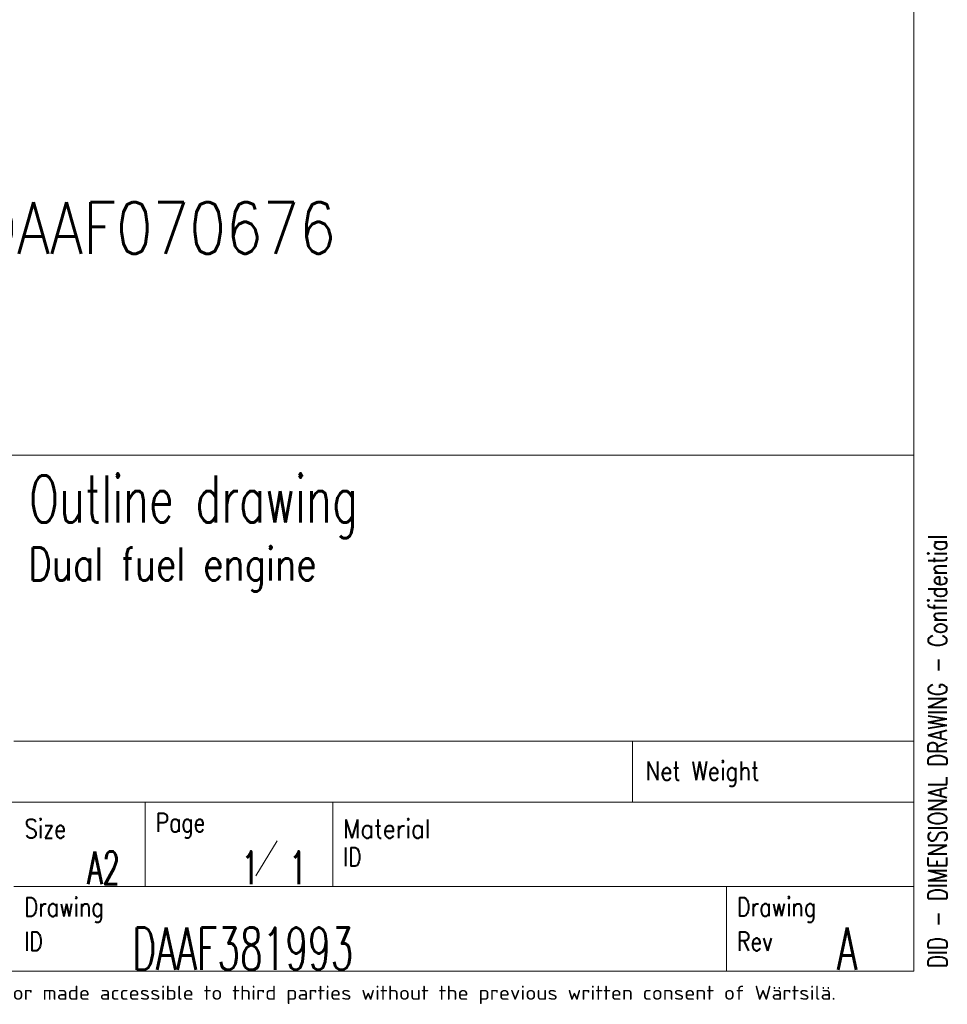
# Model space of a CAD drawing. Header units: inches. Extents: x 0 to 20790, y -12 to 14700.
# Tile 102 of 142: x 17276 to 20740, y 51 to 3725. Entities that reach past the tile are written whole.
import ezdxf

# ---------------------------------------------------------------- set-up
doc = ezdxf.new("R2010")
doc.units = ezdxf.units.IN
for name, color, linetype, true_color in [('1', 7, 'Continuous', 0xffffff), ('210', 7, 'Continuous', 0xffffff), ('254', 7, 'Continuous', 0xffffff)]:
    doc.layers.add(name, color=color, linetype=linetype, true_color=true_color)
doc.styles.add('iso-1', font='isocp.shx')
doc.styles.add('latin_extended', font='simplex.shx')

msp = doc.modelspace()

# ---------------------------------------------------------------- linework, layer by layer
at = {"layer": '1', "color": 7, "linetype": 'Continuous', "lineweight": 18}
msp.add_line((14140, 2100), (20615, 2100), dxfattribs=at)
at = {"layer": '210', "color": 7, "linetype": 'Continuous', "lineweight": 18}
for p, q in [((20615, 175), (20615, 14525)), ((14140, 2100), (20615, 2100)), ((175, 175), (20615, 175))]:
    msp.add_line(p, q, dxfattribs=at)
at = {"layer": '210', "color": 7, "linetype": 'Continuous', "lineweight": 13}
for p, q in [((17254.836, 1032.502), (20615, 1032.502)), ((19564.846, 805.002), (19564.846, 1032.502)), ((14140.014, 805.002), (20615.014, 805.002)), ((17744.835, 805.002), (17744.834, 490)), ((18444.835, 490), (18444.835, 805.002)), ((20615, 490), (17254.834, 490)), ((19914.999, 175), (19914.999, 490))]:
    msp.add_line(p, q, dxfattribs=at)
at = {"layer": '210', "color": 3, "linetype": 'Continuous', "lineweight": 13}
msp.add_line((18158.163, 530.409), (18237.582, 661.366), dxfattribs=at)

# ---------------------------------------------------------------- texts
at = {"layer": '210', "color": 3, "linetype": 'Continuous', "lineweight": 18, "attachment_point": 7, "line_spacing_factor": 0.963855, "style": 'latin_extended'}
for s, insert, char_height in [('\\W0.6796;Outline drawing', (17310.792, 1790.804), 175), ('\\W0.7980;Dual fuel engine', (17308.01, 1591.751), 122.5), ('\\W0.6107;A2', (17528.113, 498.811), 122.5), ('\\W0.5906;1', (18106.044, 498.811), 122.5), ('\\W0.5906;1', (18283.965, 498.811), 122.5), ('\\W0.6273;DAAF381993', (17696.477, 179.833), 157.5), ('\\W0.6152;A', (20328.461, 179.833), 157.5)]:
    msp.add_mtext(s, dxfattribs=dict(at, insert=insert, char_height=char_height))
at = {"layer": '210', "color": 3, "linetype": 'Continuous', "lineweight": 18, "insert": (20738.539, 186.9), "char_height": 70, "attachment_point": 7, "rotation": 90, "line_spacing_factor": 0.963855, "style": 'latin_extended'}
msp.add_mtext('\\W0.7702;DID - DIMENSIONAL DRAWING - Confidential', dxfattribs=at)
at = {"layer": '210', "color": 211, "linetype": 'Continuous', "lineweight": 18, "char_height": 70, "attachment_point": 7, "line_spacing_factor": 0.963855, "style": 'latin_extended'}
for s, insert in [('\\W0.8446;Net Weight', (19612.306, 863.323)), ('\\W0.8289;Size', (17293.546, 670.821)), ('\\W0.7995;Page', (17783.545, 670.821)), ('\\W0.8988;Material', (18483.546, 670.652)), ('\\W0.7905;ID', (18483.546, 565.652)), ('\\W0.8174;Drawing', (17293.544, 355.65)), ('\\W0.8174;Drawing', (19953.71, 355.821)), ('\\W0.7905;ID', (17293.544, 250.65)), ('\\W0.8107;Rev', (19953.71, 250.648))]:
    msp.add_mtext(s, dxfattribs=dict(at, insert=insert))
at = {"layer": '210', "color": 211, "linetype": 'Continuous', "lineweight": 13, "insert": (16062.886, 51.676), "char_height": 52.499998, "attachment_point": 7, "line_spacing_factor": 0.963855, "style": 'iso-1'}
msp.add_mtext('\\W1.2104;purpose nor copied in any way nor made accessible to third parties without the previous written consent of Wärtsilä.', dxfattribs=at)
at = {"layer": '254', "color": 2, "linetype": 'Continuous', "lineweight": 13, "insert": (14127.829, 2787.458), "char_height": 192.5, "attachment_point": 7, "line_spacing_factor": 0.963855, "style": 'latin_extended'}
msp.add_mtext('\\W0.8289;Service space see drawing DAAF070676', dxfattribs=at)

doc.saveas('drawing.dxf')
